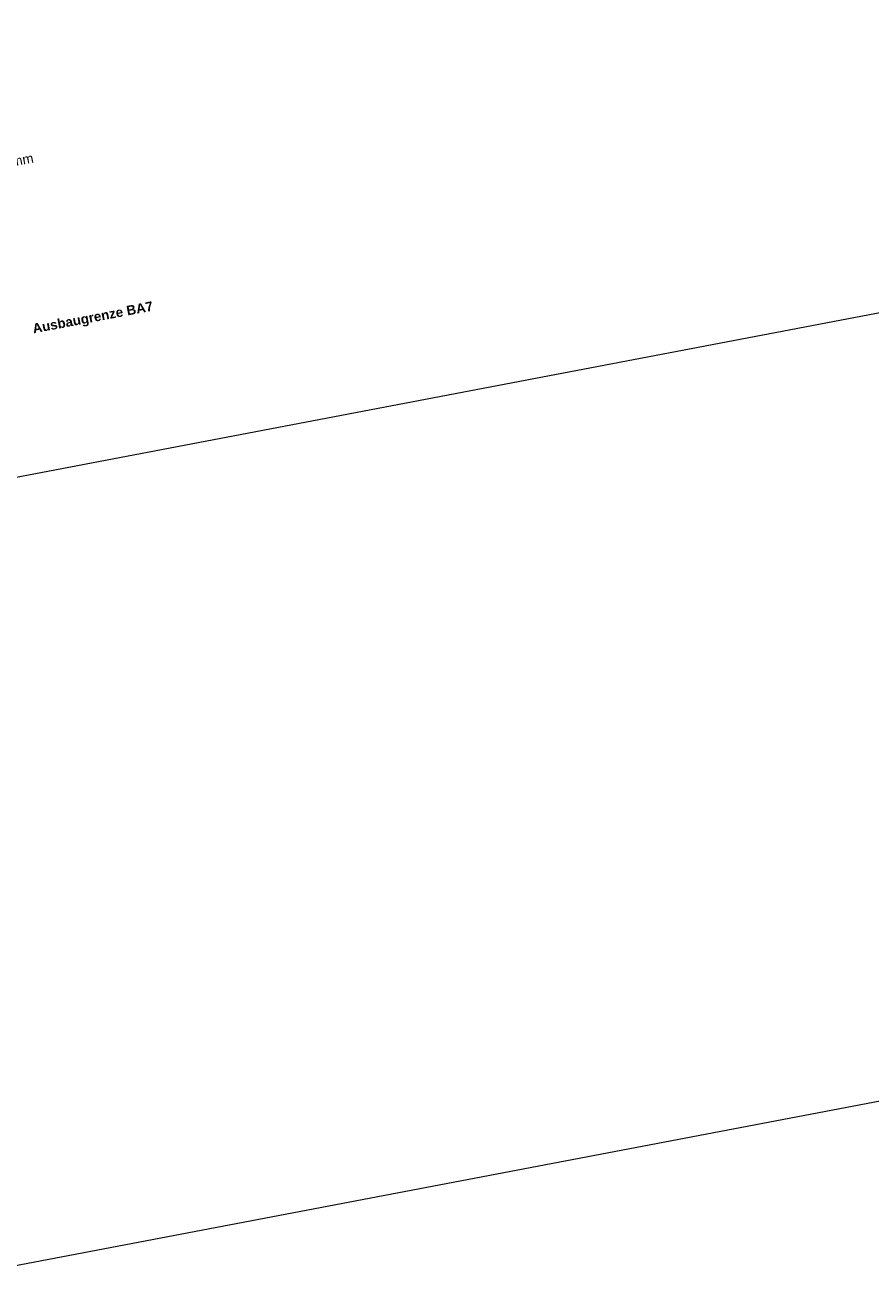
# Model space of a CAD drawing. Header units: metres. Extents: x 3500829 to 3508687, y 5372391 to 5379639.
# Tile 211 of 229: x 3504324 to 3504347, y 5375381 to 5375414. Entities that reach past the tile are written whole.
import ezdxf

# ---------------------------------------------------------------- set-up
doc = ezdxf.new("R2010")
doc.units = ezdxf.units.M
doc.header["$LTSCALE"] = 0.1
doc.layers.add('0_Hochbau', color=7, linetype='Continuous')
doc.layers.add('5_Beschriftung', color=7, linetype='Continuous')
doc.styles.add('Arial (bold)', font='arialbd.ttf')

msp = doc.modelspace()

# ---------------------------------------------------------------- wipeouts: each hides what was drawn before it
at = {"color": 255, "linetype": 'Continuous', "lineweight": 13, "transparency": 33554687}
msp.add_wipeout([(3504392.96, 5375411.89), (3504393.1, 5375413.34), (3504406.58, 5375412.04), (3504406.08, 5375406.37), (3504410.03, 5375407.12), (3504410.01, 5375407.23), (3504410.64, 5375407.35), (3504412.52, 5375397.68), (3504322.88, 5375380.61), (3504319.07, 5375400.65), (3504386.78, 5375413.57), (3504387.27, 5375411.01)], dxfattribs=at).dxf.layer = '0_Hochbau'

# ---------------------------------------------------------------- next in the draw order: linework, layer by layer
at = {"layer": '0_Hochbau', "color": 251, "linetype": 'Continuous', "lineweight": 13, "true_color": 0x555555, "transparency": 33554687, "flags": 128}
msp.add_lwpolyline([(3504392.96, 5375411.89), (3504393.1, 5375413.34), (3504406.58, 5375412.04), (3504406.08, 5375406.37), (3504410.03, 5375407.12), (3504410.01, 5375407.23), (3504410.64, 5375407.35), (3504412.52, 5375397.68), (3504322.88, 5375380.61), (3504319.07, 5375400.65), (3504386.78, 5375413.57), (3504387.27, 5375411.01)], close=True, dxfattribs=at)

# ---------------------------------------------------------------- next in the draw order: wipeouts: each hides what was drawn before it
at = {"color": 255, "linetype": 'Continuous', "lineweight": 13, "transparency": 33554687}
msp.add_wipeout([(3504405.28, 5375398.56), (3504391.8, 5375399.86), (3504393.1, 5375413.34), (3504392.96, 5375411.89), (3504387.27, 5375411.01), (3504386.78, 5375413.57), (3504319.07, 5375400.65), (3504322.88, 5375380.61), (3504412.52, 5375397.68), (3504410.64, 5375407.35), (3504410.01, 5375407.23), (3504410.03, 5375407.12), (3504406.08, 5375406.37), (3504406.58, 5375412.04)], dxfattribs=at).dxf.layer = '0_Hochbau'

# ---------------------------------------------------------------- next in the draw order: linework, layer by layer
at = {"layer": '0_Hochbau', "color": 8, "linetype": 'Continuous', "lineweight": 13, "true_color": 0x777777, "transparency": 33554687, "flags": 128}
msp.add_lwpolyline([(3504405.28, 5375398.56), (3504391.8, 5375399.86), (3504393.1, 5375413.34), (3504392.96, 5375411.89), (3504387.27, 5375411.01), (3504386.78, 5375413.57), (3504319.07, 5375400.65), (3504322.88, 5375380.61), (3504412.52, 5375397.68), (3504410.64, 5375407.35), (3504410.01, 5375407.23), (3504410.03, 5375407.12), (3504406.08, 5375406.37), (3504406.58, 5375412.04)], close=True, dxfattribs=at)

# ---------------------------------------------------------------- next in the draw order: texts
at = {"layer": '5_Beschriftung', "color": 250, "true_color": 0x2d2d2d, "transparency": 33554687, "insert": (3504319.387, 5375409.615), "char_height": 0.25172, "width": 5.4556, "attachment_point": 1, "rotation": 10.77, "line_spacing_factor": 0.996218, "style": 'Arial (bold)'}
msp.add_mtext('Mastleuchte EP01\\P{\\fArial|b0|i0|c0|p0;Kernbohrung im Pflaster }{\\fArial|b0|i0|c0|p0;Ø xx mm\\POK Fundament 321,04}', dxfattribs=at)
at = {"layer": '5_Beschriftung', "color": 250, "true_color": 0x2d2d2d, "transparency": 33554687, "insert": (3504324.65, 5375405.686), "char_height": 0.25172, "attachment_point": 1, "rotation": 10.77, "line_spacing_factor": 0.996218, "style": 'Arial (bold)'}
msp.add_mtext('Ausbaugrenze BA7', dxfattribs=at)

doc.saveas('drawing.dxf')
